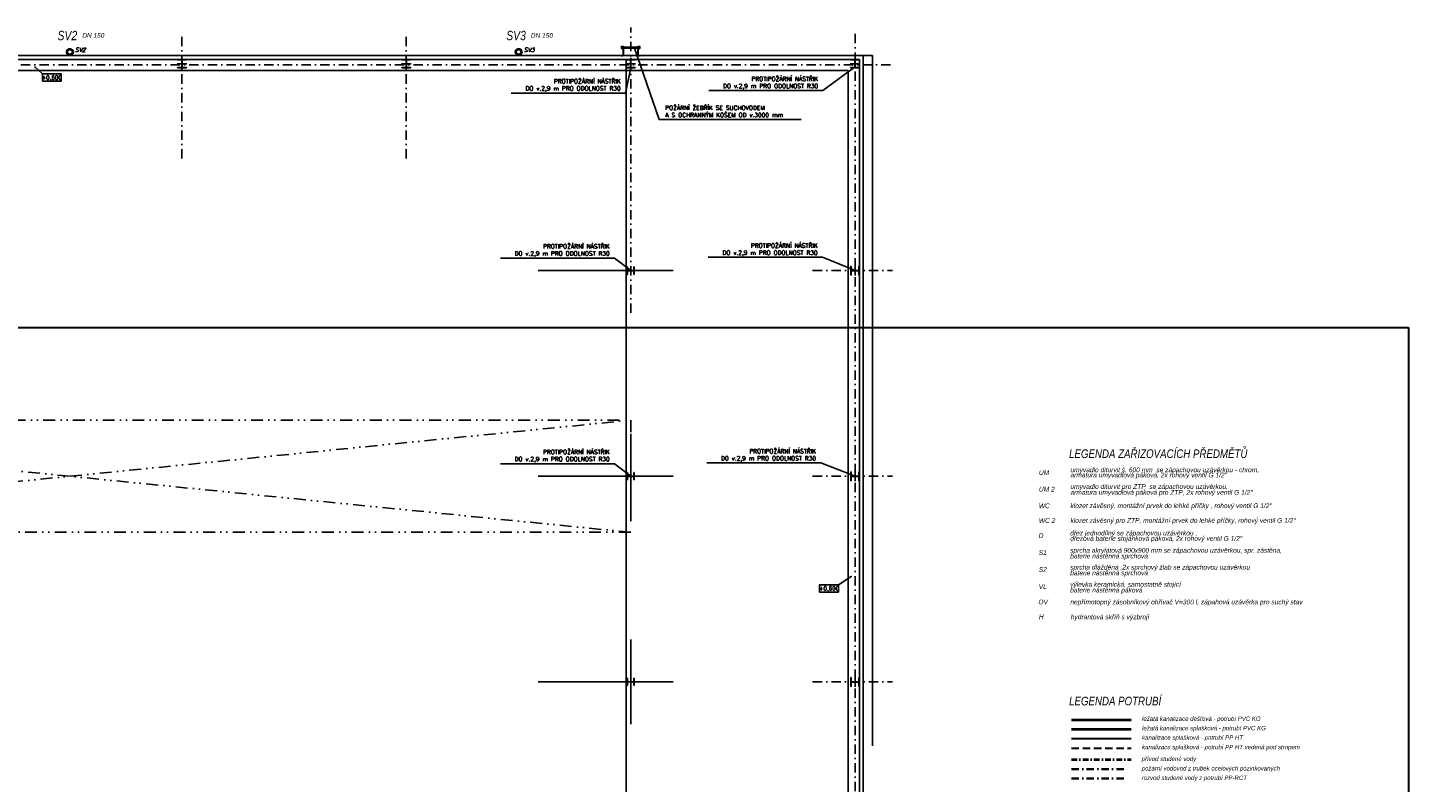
# Model space of a CAD drawing. Header units: millimetres. Extents: x 6435372 to 7248404, y 1559872 to 1886246.
# Tile 166 of 208: x 6889901 to 6926827, y 1773970 to 1794158. Entities that reach past the tile are written whole.
import ezdxf
from ezdxf.enums import TextEntityAlignment as Align

# ---------------------------------------------------------------- set-up
doc = ezdxf.new("R2010")
doc.units = ezdxf.units.MM
for name, pattern in [('DASHDOT', [1, 0.5, -0.25, 0, -0.25]), ('DASHED', [0.75, 0.5, -0.25]), ('DIVIDE', [31.75, 12.7, -6.35, 0, -6.35, 0, -6.35]), ('DĚLICÍ', [1.25, 0.5, -0.25, 0, -0.25, 0, -0.25]), ('ČERCHOVANÁ', [1, 0.5, -0.25, 0, -0.25])]:
    doc.linetypes.add(name, pattern=pattern)
for name, color, linetype in [('matrice DPS', 122, 'Continuous'), ('UT_popis', 7, 'Continuous'), ('ZTI_POPIS', 7, 'Continuous')]:
    doc.layers.add(name, color=color, linetype=linetype)
for name, color, linetype, lineweight in [('UT_potrubí', 10, 'Continuous', 30), ('ZTI-DEŠŤOVÁ-KANALIZACE', 210, 'KANALIZACE', 40), ('ZTI-POŽÁRNÍ', 200, 'ČERCHOVANÁ', 35), ('ZTI-SPLAŠKOVÁ KANALIZACE', 80, 'Continuous', 30), ('ZTI-SVODY', 31, 'KANALIZACE', 40), ('ZTI-VODA STUDENÁ', 170, 'ČERCHOVANÁ', 35)]:
    doc.layers.add(name, color=color, linetype=linetype, lineweight=lineweight)
doc.styles.add('INDRA', font='ariali.ttf')
doc.styles.add('KURZIVA', font='italic__.ttf')
doc.styles.get("Standard").update_dxf_attribs({"font": 'romans.shx'})
doc.linetypes.add('KANALIZACE', pattern='A,30,-3.5,["C",Standard,S=2.54,R=0,X=-3.81,Y=-1.27],-0.001', length=33.501)
doc.dimstyles.new('CADKON', dxfattribs={"dimscale": 100, "dimtxt": 2.2, "dimasz": 2.5, "dimexe": 1.8, "dimexo": 5, "dimgap": 0.6, "dimtad": 1, "dimrnd": 1, "dimtxsty": 'Standard', "dimblk1": 'OBLIQUE', "dimblk2": 'OBLIQUE', "dimsah": 1, "dimcen": 2.5, "dimadec": 1, "dimazin": 2, "dimtfac": 1, "dimtdec": 4, "dimtix": 1, "dimtmove": 2, "dimatfit": 3, "dimldrblk": 'OPEN30', "dimfxl": 5, "dimfxlon": 1, "dimtolj": 1, "dimarcsym": 0})
doc.dimstyles.new('CADKON$7', dxfattribs={"dimscale": 100, "dimtxt": 2.5, "dimasz": 2.5, "dimexe": 1.8, "dimexo": 5, "dimgap": 0.6, "dimtad": 1, "dimrnd": 1, "dimtxsty": 'Standard', "dimblk1": 'OBLIQUE', "dimblk2": 'OBLIQUE', "dimsah": 1, "dimcen": 2.5, "dimadec": 1, "dimazin": 2, "dimtfac": 1, "dimtdec": 4, "dimtix": 1, "dimtmove": 0, "dimatfit": 3, "dimldrblk": 'DOTSMALL', "dimfxl": 5, "dimfxlon": 1, "dimtfill": 1, "dimtolj": 1, "dimarcsym": 0})

# ---------------------------------------------------------------- blocks, each defined once
blk = doc.blocks.new('_Oblique')
at = {"color": 0, "lineweight": -2}
blk.add_line((-0.5, -0.5), (0.5, 0.5), dxfattribs=at)
blk = doc.blocks.new('CK_S_EXT_HEAHEA240')
for p, q in [((-120, 115), (120, 115)), ((-120, 115), (-120, 103)), ((-120, 103), (-24.75, 103)), ((-3.75, -82), (-3.75, 82)), ((3.75, -82), (3.75, 82)), ((120, 103), (24.75, 103)), ((120, 115), (120, 103)), ((-120, -115), (-120, -103)), ((-120, -103), (-24.75, -103)), ((-120, -115), (120, -115)), ((120, -103), (24.75, -103)), ((120, -115), (120, -103))]:
    blk.add_line(p, q)
for centre, start, end in [((-24.75, 82), 0, 90), ((24.75, 82), 90, 180), ((-24.75, -82), 270, 0), ((24.75, -82), 180, 270)]:
    blk.add_arc(centre, 21, start, end)
blk = doc.blocks.new('CK_S_EXT_HEAHEA200')
for p, q in [((-100, 95), (100, 95)), ((-100, 95), (-100, 85)), ((-100, 85), (-21.25, 85)), ((-3.25, -67), (-3.25, 67)), ((3.25, -67), (3.25, 67)), ((100, 85), (21.25, 85)), ((100, 95), (100, 85)), ((-100, -95), (-100, -85)), ((-100, -85), (-21.25, -85)), ((-100, -95), (100, -95)), ((100, -85), (21.25, -85)), ((100, -95), (100, -85))]:
    blk.add_line(p, q)
for centre, start, end in [((-21.25, 67), 0, 90), ((21.25, 67), 90, 180), ((-21.25, -67), 270, 0), ((21.25, -67), 180, 270)]:
    blk.add_arc(centre, 18, start, end)
blk = doc.blocks.new('*U1021')
at = {"color": 0, "linetype": 'ByBlock', "lineweight": -2}
blk.add_lwpolyline([(-5, -2), (5, -2), (5, 2), (-5, 2), (-5, -2)], dxfattribs=at)

msp = doc.modelspace()

# ---------------------------------------------------------------- linework, layer by layer
at = {"layer": 'matrice DPS', "linetype": 'DASHDOT', "ltscale": 500}
for p, q in [((6894028.8, 1790658), (6894028.8, 1794158)), ((6900028.8, 1790658), (6900028.8, 1794158)), ((6906028.8, 1786524.7), (6906028.8, 1794158)), ((6912028.8, 1758731.7), (6912028.8, 1794158)), ((6858716.1, 1793158), (6913028.8, 1793158)), ((6910895.5, 1787658), (6913028.8, 1787658)), ((6910895.5, 1782158), (6913028.8, 1782158)), ((6910895.5, 1776658), (6913028.8, 1776658))]:
    msp.add_line(p, q, dxfattribs=at)
at = {"layer": 'matrice DPS', "ltscale": 500}
for p, q in [((6912248.8, 1793408), (6869808.8, 1793408)), ((6912148.8, 1793308), (6869908.8, 1793308)), ((6894158.8, 1793193), (6893898.8, 1793193)), ((6894028.8, 1793353), (6894028.8, 1793068)), ((6900158.8, 1793193), (6899898.8, 1793193)), ((6900028.8, 1793353), (6900028.8, 1793068)), ((6906158.8, 1793193), (6905898.8, 1793193)), ((6905908.8, 1771238), (6905908.8, 1793308)), ((6906028.8, 1793353), (6906028.8, 1793068)), ((6912158.8, 1793193), (6911898.8, 1793193)), ((6912028.8, 1793353), (6912028.8, 1793068)), ((6912148.8, 1773608), (6912148.8, 1793308)), ((6912248.8, 1773008), (6912248.8, 1793408)), ((6912248.8, 1793408), (6912498.8, 1793408)), ((6912498.8, 1793408), (6912498.8, 1774947.1)), ((6870208.8, 1793008), (6911848.8, 1793008)), ((6911848.8, 1793008), (6911848.8, 1773608)), ((6903554, 1787658), (6907162.1, 1787658)), ((6906133.8, 1787658), (6905923.8, 1787658)), ((6906028.8, 1787548), (6906028.8, 1787768)), ((6911903.8, 1787658), (6912153.8, 1787658)), ((6912028.8, 1787788), (6912028.8, 1787528)), ((6906028.8, 1781024.7), (6906028.8, 1783291.3)), ((6903554, 1782158), (6907162.1, 1782158)), ((6906133.8, 1782158), (6905923.8, 1782158)), ((6906028.8, 1782048), (6906028.8, 1782268)), ((6911903.8, 1782158), (6912153.8, 1782158)), ((6912028.8, 1782288), (6912028.8, 1782028)), ((6906028.8, 1775524.7), (6906028.8, 1777791.3)), ((6903554, 1776658), (6907162.1, 1776658)), ((6906133.8, 1776658), (6905923.8, 1776658)), ((6906028.8, 1776548), (6906028.8, 1776768)), ((6911903.8, 1776658), (6912153.8, 1776658)), ((6912028.8, 1776788), (6912028.8, 1776528)), ((6912248.8, 1775008), (6912248.8, 1774008))]:
    msp.add_line(p, q, dxfattribs=at)
at = {"layer": 'matrice DPS', "linetype": 'DIVIDE', "ltscale": 25}
for p, q in [((6876028.8, 1780658), (6906028.8, 1783658)), ((6906028.8, 1780658), (6876028.8, 1783658))]:
    msp.add_line(p, q, dxfattribs=at)
at = {"layer": 'matrice DPS', "ltscale": 500}
for points in [[(6905758.5, 1793408), (6905837.1, 1793408), (6905837.1, 1793649)], [(6905758.5, 1793414), (6905831.1, 1793414), (6905831.1, 1793649)], [(6905781.1, 1793653.5), (6905831.1, 1793603.5)], [(6905781.1, 1793603.5), (6905831.1, 1793653.5)], [(6906276.6, 1793621.2), (6905781.1, 1793621.2)], [(6905837.1, 1793649), (6905831.1, 1793649)], [(6906299.2, 1793408), (6906220.6, 1793408), (6906220.6, 1793649)], [(6906220.6, 1793649), (6906226.6, 1793649)], [(6906226.6, 1793653.5), (6906276.6, 1793603.5)], [(6906226.6, 1793603.5), (6906276.6, 1793653.5)], [(6906299.2, 1793414), (6906226.6, 1793414), (6906226.6, 1793649)], [(6905758.5, 1793414), (6905758.5, 1793408)], [(6905792.6, 1793432.8), (6905792.6, 1793383.7)], [(6906265, 1793432.8), (6906265, 1793383.7)], [(6906299.2, 1793408), (6906299.2, 1793414)]]:
    msp.add_lwpolyline(points, dxfattribs=at)
for points in [[(6905831.1, 1793603.5), (6905831.1, 1793653.5), (6905781.1, 1793653.5), (6905781.1, 1793603.5)], [(6906226.6, 1793605.2), (6905831.1, 1793605.2), (6905831.1, 1793637.2), (6906226.6, 1793637.2)], [(6906276.6, 1793603.5), (6906276.6, 1793653.5), (6906226.6, 1793653.5), (6906226.6, 1793603.5)]]:
    msp.add_lwpolyline(points, close=True, dxfattribs=at)
at = {"layer": 'matrice DPS', "linetype": 'DIVIDE', "ltscale": 25}
msp.add_lwpolyline([(6876028.8, 1783658), (6906028.8, 1783658), (6906028.8, 1780658), (6876028.8, 1780658)], close=True, dxfattribs=at)
at = {"layer": 'matrice DPS', "ltscale": 500}
for centre, radius in [((6891028.2, 1793508), 75), ((6903028.2, 1793508), 75), ((6905806.1, 1793628.5), 25), ((6906251.6, 1793628.5), 25)]:
    msp.add_circle(centre, radius, dxfattribs=at)
at = {"layer": 'UT_potrubí', "ltscale": 400}
msp.add_lwpolyline([(6926827.1, 1786138.6), (6926827.1, 1756438.6), (6866827.1, 1756438.6), (6866827.1, 1786138.6)], close=True, dxfattribs=at)
at = {"layer": 'ZTI-DEŠŤOVÁ-KANALIZACE', "linetype": 'KANALIZACE', "ltscale": 50}
msp.add_line((6917818.2, 1775645.8), (6919409, 1775645.8), dxfattribs=at)
at = {"layer": 'ZTI-DEŠŤOVÁ-KANALIZACE', "ltscale": 400}
for centre in [(6891031.2, 1793508), (6903031.2, 1793508)]:
    msp.add_circle(centre, 75, dxfattribs=at)
at = {"layer": 'ZTI-POŽÁRNÍ', "ltscale": 400}
msp.add_line((6917818.2, 1774327.1), (6919409, 1774327.1), dxfattribs=at)
at = {"layer": 'ZTI-SPLAŠKOVÁ KANALIZACE', "linetype": 'Continuous', "ltscale": 50}
msp.add_line((6917818.2, 1775139.6), (6919409, 1775139.6), dxfattribs=at)
at = {"layer": 'ZTI-SPLAŠKOVÁ KANALIZACE', "linetype": 'DASHED', "ltscale": 400}
msp.add_line((6917818.2, 1774886.4), (6919409, 1774886.4), dxfattribs=at)
at = {"layer": 'ZTI-SVODY', "ltscale": 50}
msp.add_line((6917818.2, 1775392.7), (6919409, 1775392.7), dxfattribs=at)
at = {"layer": 'ZTI-VODA STUDENÁ', "color": 140, "lineweight": 40, "ltscale": 300}
msp.add_line((6917818.2, 1774580.3), (6919409, 1774580.3), dxfattribs=at)
at = {"layer": 'ZTI-VODA STUDENÁ', "ltscale": 400}
msp.add_line((6917818.2, 1774074), (6919409, 1774074), dxfattribs=at)

# ---------------------------------------------------------------- block references
at = {"layer": 'matrice DPS', "ltscale": 500}
for name, p, rotation in [('CK_S_EXT_HEAHEA240', (6894028.8, 1793193), 180), ('CK_S_EXT_HEAHEA240', (6900028.8, 1793193), 180), ('CK_S_EXT_HEAHEA240', (6906028.8, 1793193), 180), ('CK_S_EXT_HEAHEA240', (6912028.8, 1793193), 180), ('CK_S_EXT_HEAHEA200', (6906028.8, 1787658), 90), ('CK_S_EXT_HEAHEA240', (6912028.8, 1787658), 270), ('CK_S_EXT_HEAHEA200', (6906028.8, 1782158), 90), ('CK_S_EXT_HEAHEA240', (6912028.8, 1782158), 270), ('CK_S_EXT_HEAHEA200', (6906028.8, 1776658), 90), ('CK_S_EXT_HEAHEA240', (6912028.8, 1776658), 270)]:
    msp.add_blockref(name, p, dxfattribs=dict(at, rotation=rotation))
ref = msp.add_blockref('*U1021', (6890545, 1792822.5), dxfattribs=dict(at, xscale=50, yscale=50, zscale=50))
ref.add_attrib('Výška', '+0,600', dxfattribs={"layer": '0', "color": 0, "linetype": 'ByBlock', "lineweight": -2, "height": 110}).set_placement((6890545, 1792822.5), align=Align.MIDDLE_CENTER)
ref = msp.add_blockref('*U1021', (6911332.3, 1779157.9), dxfattribs=dict(at, xscale=50, yscale=50, zscale=50))
ref.add_attrib('Výška', '+0,600', dxfattribs={"layer": '0', "color": 0, "linetype": 'ByBlock', "lineweight": -2, "height": 110}).set_placement((6911332.3, 1779157.9), align=Align.MIDDLE_CENTER)

# ---------------------------------------------------------------- texts
at = {"layer": 'matrice DPS', "ltscale": 500, "style": 'KURZIVA'}
for s, p in [('SV2', (6891168, 1793506.4)), ('SV3', (6903168, 1793506.4))]:
    msp.add_text(s, height=115, dxfattribs=at).set_placement(p)
at = {"layer": 'matrice DPS', "ltscale": 500, "char_height": 115}
for s, insert, attachment_point in [('PROTIPOŽÁRNÍ NÁSTŘIK\\PDO v.2,9 m PRO ODOLNOST R30', (6905759.9, 1792438.9), 9), ('PROTIPOŽÁRNÍ NÁSTŘIK\\PDO v.2,9 m PRO ODOLNOST R30', (6911041.7, 1792502.6), 9), ('POŽÁRNÍ ŽEBŘÍK SE SUCHOVODEM\\PA S OCHRANNÝM KOŠEM OD v.3000 mm', (6906952.7, 1791762.7), 7), ('PROTIPOŽÁRNÍ NÁSTŘIK\\PDO v.2,9 m PRO ODOLNOST R30', (6905468, 1788023.8), 9), ('PROTIPOŽÁRNÍ NÁSTŘIK\\PDO v.2,9 m PRO ODOLNOST R30', (6911027.7, 1788043.8), 9), ('PROTIPOŽÁRNÍ NÁSTŘIK\\PDO v.2,9 m PRO ODOLNOST R30', (6905468, 1782523.8), 9), ('PROTIPOŽÁRNÍ NÁSTŘIK\\PDO v.2,9 m PRO ODOLNOST R30', (6910985.7, 1782543.8), 9)]:
    msp.add_mtext(s, dxfattribs=dict(at, insert=insert, attachment_point=attachment_point))
at = {"layer": 'UT_popis', "linetype": 'DĚLICÍ', "style": 'INDRA', "width": 0.8}
for s, p in [('LEGENDA ZAŘIZOVACÍCH PŘEDMĚTŮ ', (6917753.3, 1782645)), ('LEGENDA POTRUBÍ', (6917753.3, 1776028.9))]:
    msp.add_text(s, height=232.031, dxfattribs=at).set_placement(p)
at = {"layer": 'ZTI-DEŠŤOVÁ-KANALIZACE', "ltscale": 400, "style": 'INDRA', "width": 0.8}
for s, p in [('SV2', (6890699.4, 1793821.8)), ('SV3', (6902699.4, 1793821.8))]:
    msp.add_text(s, height=250, dxfattribs=at).set_placement(p)
at = {"layer": 'ZTI_POPIS', "linetype": 'Continuous', "style": 'INDRA', "width": 0.8}
for s, height, p in [('DN 150', 125, (6891361.9, 1793886.6)), ('DN 150', 125, (6903358.9, 1793886.6)), ('UM ', 126.56, (6916946.4, 1782194.1)), ('armatura umyvadlová páková, 2x rohový ventil G 1/2"', 126.562, (6917789.8, 1782127.1)), ('umyvadlo diturvit š. 600 mm  se zápachovou uzávěrkou - chrom,', 126.562, (6917789.8, 1782266.3)), ('UM 2', 126.56, (6916946.4, 1781748.4)), ('armatura umyvadlová páková pro ZTP, 2x rohový ventil G 1/2"', 126.562, (6917789.8, 1781663.1)), ('umyvadlo diturvit pro ZTP  se zápachovou uzávěrkou,', 126.562, (6917789.8, 1781820.6)), ('WC ', 126.56, (6916944.1, 1781303.4)), ('klozet závěsný, montážní prvek do lehké příčky , rohový ventil G 1/2"', 126.562, (6917790.3, 1781305.9)), ('WC 2', 126.56, (6916944.1, 1780909.7)), ('klozet závěsný pro ZTP, montážní prvek do lehké příčky, rohový ventil G 1/2"', 126.562, (6917790.3, 1780912.2)), ('D', 126.6, (6916940.5, 1780505)), ('dřez jednodílný se zápachovou uzávěrkou ,', 126.562, (6917783.9, 1780574.7)), ('sprcha akrylátová 900x900 mm se zápachovou uzávěrkou, spr. zástěna,', 126.562, (6917781.8, 1780112.3)), ('dřezová baterie stojánková páková, 2x rohový ventil G 1/2"', 126.562, (6917783.9, 1780430.6)), ('S1', 126.56, (6916941.2, 1780052.4)), ('baterie nástěnná sprchová ', 126.562, (6917781.8, 1779959.4)), ('S2', 126.56, (6916941.2, 1779601.9)), ('sprcha dlážděná ,2x sprchový žlab se zápachovou uzávěrkou', 126.562, (6917781.8, 1779661.9)), ('baterie nástěnná sprchová ', 126.562, (6917781.8, 1779508.9)), ('VL', 126.56, (6916941.2, 1779142.9)), ('výlevka keramická, samostatně stojící ', 126.562, (6917781.8, 1779202.8)), ('baterie nástěnná páková', 126.562, (6917781.8, 1779049.9)), ('OV', 126.56, (6916933.4, 1778732.1)), ('nepřímotopný zásobníkový ohřívač V=300 l, zápahová uzávěrka pro suchý stav', 126.562, (6917787.5, 1778731)), ('H', 126.6, (6916945.3, 1778334.1)), ('hydrantová skříň s výzbrojí', 126.562, (6917799.5, 1778333)), ('ležatá kanalizace dešťová - potrubí PVC KG', 116.016, (6919704.4, 1775615.8)), ('ležatá kanalizace splašková - potrubí PVC KG', 116.016, (6919704.4, 1775362.7)), ('kanalizace splašková - potrubí PP HT', 116.016, (6919704.4, 1775109.6)), ('kanalizace splašková - potrubí PP HT vedená pod stropem', 116.016, (6919704.4, 1774856.5)), ('přívod studené vody ', 116.016, (6919693.6, 1774540.5)), ('požární vodovod z trubek ocelových pozinkovaných ', 116.016, (6919693.6, 1774287.4)), ('rozvod studené vody z potrubí PP-RCT', 116.016, (6919693.6, 1774034.2))]:
    msp.add_text(s, height=height, dxfattribs=at).set_placement(p)

# ---------------------------------------------------------------- leaders
at = {"layer": 'matrice DPS', "ltscale": 500, "annotation_type": 0, "has_hookline": 1}
for points, override, hookline_direction, text_width in [([(6906128.7, 1793605.2), (6906792.7, 1791702.7), (6906892.7, 1791702.7)], {"dimtxt": 2.3, "dimasz": 1}, 0, 3636.2), ([(6906028.8, 1793078), (6905889.9, 1792408.9), (6905789.9, 1792408.9)], {"dimscale": 50, "dimtxt": 2.3, "dimasz": 2, "dimfxl": 1, "dimfxlon": 0}, 1, 2924.3), ([(6912004.1, 1793090), (6911171.7, 1792472.6), (6911071.7, 1792472.6)], {"dimscale": 50, "dimtxt": 2.3, "dimasz": 2, "dimfxl": 1, "dimfxlon": 0}, 1, 2924.3), ([(6906028.8, 1787661.3), (6905598, 1787993.8), (6905498, 1787993.8)], {"dimscale": 50, "dimtxt": 2.3, "dimasz": 2, "dimfxl": 1, "dimfxlon": 0}, 1, 2924.3), ([(6912028.8, 1787661.8), (6911157.7, 1788013.8), (6911057.7, 1788013.8)], {"dimscale": 50, "dimtxt": 2.3, "dimasz": 2, "dimfxl": 1, "dimfxlon": 0}, 1, 2924.3), ([(6906028.8, 1782161.3), (6905598, 1782493.8), (6905498, 1782493.8)], {"dimscale": 50, "dimtxt": 2.3, "dimasz": 2, "dimfxl": 1, "dimfxlon": 0}, 1, 2924.3), ([(6912028.8, 1782161.8), (6911115.7, 1782513.8), (6911015.7, 1782513.8)], {"dimscale": 50, "dimtxt": 2.3, "dimasz": 2, "dimfxl": 1, "dimfxlon": 0}, 1, 2924.3)]:
    msp.add_leader(points, dimstyle='CADKON$7', override=override, dxfattribs=dict(at, hookline_direction=hookline_direction, text_width=text_width))
at = {"layer": 'matrice DPS', "ltscale": 500}
for points in [[(6890101.3, 1793096.4), (6890295, 1792922.5)], [(6911923.1, 1779474.9), (6911582.3, 1779257.9)]]:
    msp.add_leader(points, dimstyle='CADKON', override={"dimasz": 2, "dimldrblk": 'DotSmall'}, dxfattribs=at)

doc.saveas('drawing.dxf')
